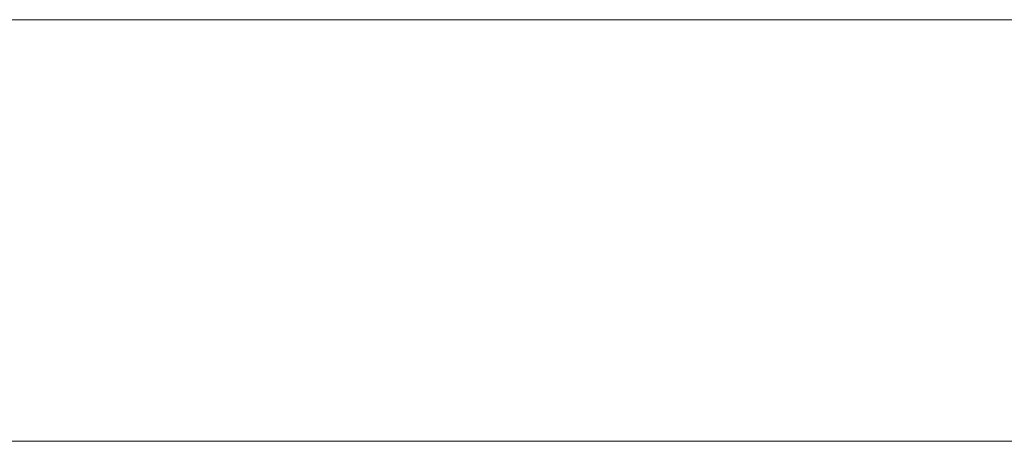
# Model space of a CAD drawing. Header units: centimetres. Extents: x -26.3 to 27.5, y 5.9 to 64.6.
# Tile 245 of 256: x 0.5 to 5, y 7.7 to 9.6. Entities that reach past the tile are written whole.
import ezdxf

# ---------------------------------------------------------------- set-up
doc = ezdxf.new("R2010")
doc.units = ezdxf.units.CM
doc.header["$LTSCALE"] = 2.54
doc.layers.add('Lucido design-1', color=7, linetype='Continuous')

# ---------------------------------------------------------------- blocks, each defined once
blk = doc.blocks.new('Gruppo-2-1')
at = {"color": 3, "linetype": 'Continuous', "lineweight": 9}
for points in [[(-26.32, 9.6002, -774.2142), (27.48, 9.6002, -774.2142), (27.48, 9.6002, -809.9142), (-26.32, 9.6002, -809.9142)], [(27.48, 9.6002, -809.9142), (27.48, 7.7002, -809.9142), (-26.32, 7.7002, -809.9142), (-26.32, 9.6002, -809.9142)], [(-26.32, 9.6002, -774.2142), (-26.32, 7.7002, -774.2142), (27.48, 7.7002, -774.2142), (27.48, 9.6002, -774.2142)], [(-26.32, 9.6002, -738.1142), (27.48, 9.6002, -738.1142), (27.48, 9.6002, -773.8142), (-26.32, 9.6002, -773.8142)], [(27.48, 9.6002, -773.8142), (27.48, 7.7002, -773.8142), (-26.32, 7.7002, -773.8142), (-26.32, 9.6002, -773.8142)], [(-26.32, 9.6002, -738.1142), (-26.32, 7.7002, -738.1142), (27.48, 7.7002, -738.1142), (27.48, 9.6002, -738.1142)], [(-26.32, 7.7002, -774.2142), (27.48, 7.7002, -774.2142), (27.48, 7.7002, -809.9142), (-26.32, 7.7002, -809.9142)], [(-26.32, 7.7002, -738.1142), (27.48, 7.7002, -738.1142), (27.48, 7.7002, -773.8142), (-26.32, 7.7002, -773.8142)]]:
    blk.add_3dface(points, dxfattribs=at)
blk = doc.blocks.new('Gruppo-4-1')
at = {"color": 3}
blk.add_blockref('Gruppo-2-1', (0, 0), dxfattribs=at)

msp = doc.modelspace()

# ---------------------------------------------------------------- block references
at = {"layer": 'Lucido design-1', "color": 7}
msp.add_blockref('Gruppo-4-1', (0, 0), dxfattribs=at)

doc.saveas('drawing.dxf')
